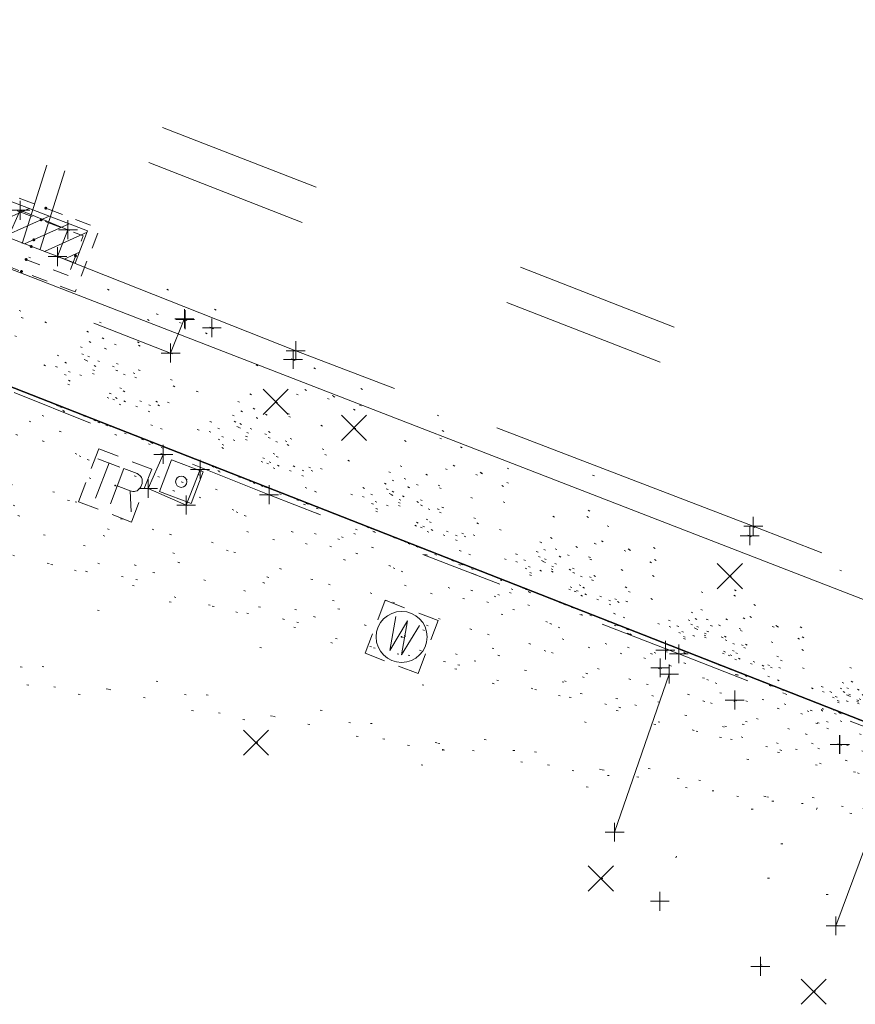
# Model space of a CAD drawing. Extents: x 413123 to 1465301, y 377724 to 504150.
# Tile 201 of 256: x 1464160 to 1464205, y 432819 to 432871. Entities that reach past the tile are written whole.
import ezdxf

# ---------------------------------------------------------------- set-up
doc = ezdxf.new("R2010")
doc.units = 0
doc.header["$MEASUREMENT"] = 0
for name, pattern in [('CENTER LINE DOUBLE SOLID', [0]), ('DGN Style 1', [8.732639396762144, 0.01453018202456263, -8.71810921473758]), ('DGN Style 2', [14.530182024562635, 8.71810921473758, -5.812072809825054]), ('DGN Style 3', [20.34225483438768, 14.53018202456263, -5.812072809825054]), ('DGN Style 4', [23.262821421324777, 11.62414561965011, -5.812072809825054, 0.01453018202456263, -5.812072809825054]), ('DGN Style 5', [10.171127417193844, 4.35905460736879, -5.812072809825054]), ('DGN Style 6', [27.636406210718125, 10.17112741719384, -5.812072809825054, 0.01453018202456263, -5.812072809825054, 0.01453018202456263, -5.812072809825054]), ('DGN Style 7', [29.06036404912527, 13.07716382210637, -5.812072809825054, 4.35905460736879, -5.812072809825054]), ('drainage01', [1.5999968, 0.8499983, -0.7499985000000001]), ('ohcombex', [0])]:
    doc.linetypes.add(name, pattern=pattern)
for name, color, linetype, lineweight in [('DR_X_Cells', 151, 'DGN Style 2', 0), ('DR_X_Cells (Construction)', 151, 'DGN Style 2', 0), ('DR_X_Storm_Sewer', 151, 'DGN Style 5', 0), ('GK_Drainage_Nodes (Construction)', 7, 'Continuous', 53), ('PM_X_Cells', 7, 'Continuous', 0), ('PM_X_Cells (Construction)', 7, 'Continuous', 0), ('PM_X_Channelizing_Line', 7, 'Continuous', 13), ('PM_X_CL_Double_Solid', 40, 'CENTER LINE DOUBLE SOLID', 0), ('PV_X_Curb', 120, 'DGN Style 1', 0), ('PV_X_EOP', 7, 'DGN Style 3', 0), ('PV_X_Walk', 120, 'DGN Style 5', 0), ('RD_X_Concrete_Pad', 9, 'DGN Style 5', 0), ('SG_X_Poles', 7, 'Continuous', 0), ('SG_X_PullBox', 7, 'Continuous', 0), ('SG_X_PullBox (Construction)', 7, 'Continuous', 0), ('SG_X_Wiring', 1, 'DGN Style 1', 0), ('SV_X_Random_Point (Construction)', 7, 'Continuous', 0), ('UT_X_Overhead_Combined', 30, 'ohcombex', 0), ('UT_X_Water_Cells', 133, 'Continuous', 0), ('UT_X_Water_Cells (Construction)', 133, 'Continuous', 0)]:
    doc.layers.add(name, color=color, linetype=linetype, lineweight=lineweight)
for name, color, linetype, lineweight, transparency in [('SV_Observation (Construction)', 97, 'DGN Style 1', 0, 0.9), ('SV_Setup (Construction)', 4, 'Continuous', 30, 0.9), ('SV_X_Shot_Marker (Construction)', 40, 'Continuous', 0, 0.5)]:
    doc.layers.add(name, color=color, linetype=linetype, lineweight=lineweight, transparency=transparency)

# ---------------------------------------------------------------- blocks, each defined once
blk = doc.blocks.new('SVPT_1696')
at = {"layer": 'SV_X_Shot_Marker (Construction)', "transparency": 33554495}
for p, q in [((-0.02499999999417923, 3.637978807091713e-12), (0.02500000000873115, 3.637978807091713e-12)), ((1.455191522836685e-11, 0.02500000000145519), (1.455191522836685e-11, -0.02499999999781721))]:
    blk.add_line(p, q, dxfattribs=at)
blk.add_point((1.455191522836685e-11, 3.637978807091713e-12), dxfattribs=at)
blk = doc.blocks.new('SVPT_1697')
at = {"layer": 'SV_X_Shot_Marker (Construction)', "transparency": 33554495}
for p, q in [((-0.02499999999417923, 3.637978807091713e-12), (0.02499999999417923, 3.637978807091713e-12)), ((0, 0.02500000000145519), (0, -0.02499999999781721))]:
    blk.add_line(p, q, dxfattribs=at)
blk.add_point((0, 3.637978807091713e-12), dxfattribs=at)
blk = doc.blocks.new('SVPT_1698')
at = {"layer": 'SV_X_Shot_Marker (Construction)', "transparency": 33554495}
for p, q in [((-0.02500000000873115, 0), (0.02499999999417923, 0)), ((0, 0.02500000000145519), (0, -0.02499999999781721))]:
    blk.add_line(p, q, dxfattribs=at)
blk.add_point((0, 0), dxfattribs=at)
blk = doc.blocks.new('X_345')
at = {"layer": 'SV_X_Random_Point (Construction)', "color": 7, "linetype": 'Continuous', "lineweight": 0, "transparency": 33554559}
for p, q in [((-0.03333333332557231, -0.03337499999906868), (0.03333333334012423, 0.03337500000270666)), ((-0.03333333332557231, 0.03337500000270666), (0.03333333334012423, -0.03337499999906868))]:
    blk.add_line(p, q, dxfattribs=at)
blk = doc.blocks.new('SVPT_1699')
at = {"layer": 'SV_X_Shot_Marker (Construction)', "transparency": 33554495}
for p, q in [((-0.02499999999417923, 0), (0.02500000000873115, 0)), ((1.455191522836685e-11, 0.02500000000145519), (1.455191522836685e-11, -0.02499999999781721))]:
    blk.add_line(p, q, dxfattribs=at)
blk.add_point((1.455191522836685e-11, 0), dxfattribs=at)
blk = doc.blocks.new('SVPT_1700')
at = {"layer": 'SV_X_Shot_Marker (Construction)', "transparency": 33554495}
for p, q in [((-0.02499999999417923, 0), (0.02500000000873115, 0)), ((1.455191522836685e-11, 0.02500000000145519), (1.455191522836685e-11, -0.02499999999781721))]:
    blk.add_line(p, q, dxfattribs=at)
blk.add_point((1.455191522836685e-11, 0), dxfattribs=at)
blk = doc.blocks.new('SVPT_1701')
at = {"layer": 'SV_X_Shot_Marker (Construction)', "transparency": 33554495}
for p, q in [((-0.02499999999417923, 0), (0.02500000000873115, 0)), ((1.455191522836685e-11, 0.02499999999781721), (1.455191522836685e-11, -0.02500000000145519))]:
    blk.add_line(p, q, dxfattribs=at)
blk.add_point((1.455191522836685e-11, 0), dxfattribs=at)
blk = doc.blocks.new('SVPT_1702')
at = {"layer": 'SV_X_Shot_Marker (Construction)', "transparency": 33554495}
for p, q in [((-0.02499999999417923, 0), (0.02500000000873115, 0)), ((0, 0.02500000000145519), (0, -0.02500000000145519))]:
    blk.add_line(p, q, dxfattribs=at)
blk.add_point((0, 0), dxfattribs=at)
blk = doc.blocks.new('SVPT_1703')
at = {"layer": 'SV_X_Shot_Marker (Construction)', "transparency": 33554495}
for p, q in [((-0.02499999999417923, 0), (0.02500000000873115, 0)), ((0, 0.02500000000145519), (0, -0.02499999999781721))]:
    blk.add_line(p, q, dxfattribs=at)
blk.add_point((0, 0), dxfattribs=at)
blk = doc.blocks.new('SVPT_1709')
at = {"layer": 'SV_X_Shot_Marker (Construction)', "transparency": 33554495}
for p, q in [((-0.02499999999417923, 0), (0.02500000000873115, 0)), ((0, 0.02500000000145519), (0, -0.02500000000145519))]:
    blk.add_line(p, q, dxfattribs=at)
blk.add_point((0, 0), dxfattribs=at)
blk = doc.blocks.new('SVPT_1710')
at = {"layer": 'SV_X_Shot_Marker (Construction)', "transparency": 33554495}
for p, q in [((-0.02500000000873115, 0), (0.02499999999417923, 0)), ((0, 0.02499999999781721), (0, -0.02500000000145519))]:
    blk.add_line(p, q, dxfattribs=at)
blk.add_point((0, 0), dxfattribs=at)
blk = doc.blocks.new('SVPT_1711')
at = {"layer": 'SV_X_Shot_Marker (Construction)', "transparency": 33554495}
for p, q in [((-0.02499999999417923, 0), (0.02500000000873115, 0)), ((0, 0.02500000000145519), (0, -0.02499999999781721))]:
    blk.add_line(p, q, dxfattribs=at)
blk.add_point((0, 0), dxfattribs=at)
blk = doc.blocks.new('SVPT_1712')
at = {"layer": 'SV_X_Shot_Marker (Construction)', "transparency": 33554495}
for p, q in [((-0.02499999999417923, 0), (0.02500000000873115, 0)), ((0, 0.02499999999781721), (0, -0.02500000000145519))]:
    blk.add_line(p, q, dxfattribs=at)
blk.add_point((0, 0), dxfattribs=at)
blk = doc.blocks.new('SVPT_1713')
at = {"layer": 'SV_X_Shot_Marker (Construction)', "transparency": 33554495}
for p, q in [((-0.02499999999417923, 0), (0.02500000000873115, 0)), ((0, 0.02499999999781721), (0, -0.02500000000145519))]:
    blk.add_line(p, q, dxfattribs=at)
blk.add_point((0, 0), dxfattribs=at)
blk = doc.blocks.new('X_347')
at = {"layer": 'SV_X_Random_Point (Construction)', "color": 7, "linetype": 'Continuous', "lineweight": 0, "transparency": 33554559}
for p, q in [((-0.03333333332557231, -0.0333749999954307), (0.03333333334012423, 0.03337500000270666)), ((-0.03333333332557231, 0.03337500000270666), (0.03333333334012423, -0.0333749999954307))]:
    blk.add_line(p, q, dxfattribs=at)
blk = doc.blocks.new('X_348')
at = {"layer": 'SV_X_Random_Point (Construction)', "color": 7, "linetype": 'Continuous', "lineweight": 0, "transparency": 33554559}
for p, q in [((-0.03333333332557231, -0.03337499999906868), (0.03333333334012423, 0.03337499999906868)), ((-0.03333333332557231, 0.03337499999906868), (0.03333333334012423, -0.03337499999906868))]:
    blk.add_line(p, q, dxfattribs=at)
blk = doc.blocks.new('X_349')
at = {"layer": 'SV_X_Random_Point (Construction)', "color": 7, "linetype": 'Continuous', "lineweight": 0, "transparency": 33554559}
for p, q in [((-0.03333333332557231, -0.03337499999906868), (0.03333333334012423, 0.03337499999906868)), ((-0.03333333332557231, 0.03337499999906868), (0.03333333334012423, -0.03337499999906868))]:
    blk.add_line(p, q, dxfattribs=at)
blk = doc.blocks.new('PMTHR_9')
at = {"layer": 'PM_X_Cells (Construction)', "color": 7, "linetype": 'Continuous', "lineweight": 30}
for p in [(0, 0), (-9.50000000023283, -2.328306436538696e-10)]:
    blk.add_point(p, dxfattribs=at)
blk = doc.blocks.new('WM_1')
at = {"layer": 'UT_X_Water_Cells', "color": 133, "linetype": 'Continuous', "lineweight": 0, "flags": 128}
for points in [[(-0.02000000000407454, 0.07499999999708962), (-0.07500000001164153, 0.07499999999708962), (-0.07499999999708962, 0.02000000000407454)], [(0.07500000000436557, 0.02000000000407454), (0.07499999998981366, 0.07499999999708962), (0.02000000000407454, 0.07499999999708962)], [(-0.03333333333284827, 0.04499999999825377), (-0.01666666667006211, -0.04499999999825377), (-7.275957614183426e-12, 0.04499999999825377), (0.01666666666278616, -0.04499999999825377), (0.03333333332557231, 0.04499999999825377)], [(-0.07500000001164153, -0.02000000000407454), (-0.07499999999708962, -0.07499999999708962), (-0.02000000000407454, -0.07500000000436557)], [(0.01999999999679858, -0.07500000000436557), (0.07500000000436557, -0.07499999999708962), (0.07499999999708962, -0.02000000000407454)]]:
    blk.add_lwpolyline(points, dxfattribs=at)
at = {"layer": 'UT_X_Water_Cells', "color": 133, "linetype": 'Continuous', "lineweight": 0}
blk.add_circle((0, 0), 0.0675, dxfattribs=at)
at = {"layer": 'UT_X_Water_Cells (Construction)', "color": 133, "linetype": 'Continuous', "lineweight": 30}
blk.add_point((0, 0), dxfattribs=at)
blk = doc.blocks.new('SVPT_1718')
at = {"layer": 'SV_X_Shot_Marker (Construction)', "transparency": 33554495}
for p, q in [((-0.02500000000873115, 0), (0.02499999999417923, 0)), ((0, 0.02500000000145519), (0, -0.02499999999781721))]:
    blk.add_line(p, q, dxfattribs=at)
blk.add_point((0, 0), dxfattribs=at)
blk = doc.blocks.new('X_350')
at = {"layer": 'SV_X_Random_Point (Construction)', "color": 7, "linetype": 'Continuous', "lineweight": 0, "transparency": 33554559}
for p, q in [((-0.03333333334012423, -0.03337499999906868), (0.03333333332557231, 0.03337500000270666)), ((-0.03333333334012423, 0.03337500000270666), (0.03333333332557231, -0.03337499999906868))]:
    blk.add_line(p, q, dxfattribs=at)
blk = doc.blocks.new('X_351')
at = {"layer": 'SV_X_Random_Point (Construction)', "color": 7, "linetype": 'Continuous', "lineweight": 0, "transparency": 33554559}
for p, q in [((-0.03333333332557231, -0.03337499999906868), (0.03333333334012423, 0.03337499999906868)), ((-0.03333333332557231, 0.03337499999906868), (0.03333333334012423, -0.03337499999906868))]:
    blk.add_line(p, q, dxfattribs=at)
blk = doc.blocks.new('SVPT_1719')
at = {"layer": 'SV_X_Shot_Marker (Construction)', "transparency": 33554495}
for p, q in [((-0.02499999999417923, 3.637978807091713e-12), (0.02500000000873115, 3.637978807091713e-12)), ((0, 0.02500000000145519), (0, -0.02499999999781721))]:
    blk.add_line(p, q, dxfattribs=at)
blk.add_point((0, 3.637978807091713e-12), dxfattribs=at)
blk = doc.blocks.new('SVPT_1720')
at = {"layer": 'SV_X_Shot_Marker (Construction)', "transparency": 33554495}
for p, q in [((-0.02499999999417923, 0), (0.02500000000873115, 0)), ((1.455191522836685e-11, 0.02500000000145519), (1.455191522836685e-11, -0.02499999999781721))]:
    blk.add_line(p, q, dxfattribs=at)
blk.add_point((1.455191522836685e-11, 0), dxfattribs=at)
blk = doc.blocks.new('SVPT_1721')
at = {"layer": 'SV_X_Shot_Marker (Construction)', "transparency": 33554495}
for p, q in [((1.455191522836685e-11, 0.02499999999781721), (1.455191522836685e-11, -0.02500000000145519)), ((-0.02499999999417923, -3.637978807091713e-12), (0.02500000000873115, -3.637978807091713e-12))]:
    blk.add_line(p, q, dxfattribs=at)
blk.add_point((1.455191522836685e-11, -3.637978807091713e-12), dxfattribs=at)
blk = doc.blocks.new('SVPT_1722')
at = {"layer": 'SV_X_Shot_Marker (Construction)', "transparency": 33554495}
for p, q in [((-0.02499999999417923, 3.637978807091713e-12), (0.02500000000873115, 3.637978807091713e-12)), ((0, 0.02500000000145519), (0, -0.02499999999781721))]:
    blk.add_line(p, q, dxfattribs=at)
blk.add_point((0, 3.637978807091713e-12), dxfattribs=at)
blk = doc.blocks.new('SVPT_1723')
at = {"layer": 'SV_X_Shot_Marker (Construction)', "transparency": 33554495}
for p, q in [((-0.02499999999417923, 3.637978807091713e-12), (0.02500000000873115, 3.637978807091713e-12)), ((0, 0.02500000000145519), (0, -0.02499999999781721))]:
    blk.add_line(p, q, dxfattribs=at)
blk.add_point((0, 3.637978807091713e-12), dxfattribs=at)
blk = doc.blocks.new('SVPT_1724')
at = {"layer": 'SV_X_Shot_Marker (Construction)', "transparency": 33554495}
for p, q in [((-0.02499999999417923, 3.637978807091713e-12), (0.02500000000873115, 3.637978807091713e-12)), ((0, 0.02500000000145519), (0, -0.02499999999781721))]:
    blk.add_line(p, q, dxfattribs=at)
blk.add_point((0, 3.637978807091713e-12), dxfattribs=at)
blk = doc.blocks.new('SIGPB_2')
at = {"layer": 'SG_X_PullBox', "color": 7, "linetype": 'Continuous', "lineweight": 0, "flags": 128}
for points in [[(-0.01999999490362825, 0.07499998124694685), (-0.07499998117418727, 0.07499998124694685), (-0.07499998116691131, 0.01999999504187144)], [(0.07499998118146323, 0.01999999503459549), (0.07499998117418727, 0.07499998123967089), (0.01999999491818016, 0.07499998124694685)], [(-0.06780112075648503, 0.04999998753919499), (-0.005606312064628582, 0.04999998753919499)], [(-0.03630698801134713, 0.04999998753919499), (-0.03630698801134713, -0.04999998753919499)], [(0.005599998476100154, -0.04999998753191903), (0.005599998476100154, 0.04999998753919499), (0.04339295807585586, 0.04999998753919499), (0.0473236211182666, 0.04920653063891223), (0.0528411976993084, 0.04763182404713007), (0.05519715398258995, 0.0460571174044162), (0.0575653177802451, 0.04448241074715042), (0.06071473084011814, 0.04053954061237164), (0.06307068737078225, 0.0366088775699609), (0.06464539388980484, 0.03031005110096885), (0.06464539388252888, 0.02086181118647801), (0.06386414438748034, 0.01771239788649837), (0.06228943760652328, 0.01298827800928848), (0.05914002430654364, 0.007470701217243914), (0.05599061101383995, 0.005114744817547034), (0.05362244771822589, 0.003540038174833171), (0.05204774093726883, 0.002746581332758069), (0.04969178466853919, 0.001965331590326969), (0.04259950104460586, 0.00117187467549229), (0.005599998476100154, 0.001171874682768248)], [(0.04259950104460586, 0.00117187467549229), (0.0646453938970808, -0.04999998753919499)], [(-0.07499998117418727, -0.01999999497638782), (-0.07499998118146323, -0.07499998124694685), (-0.01999999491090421, -0.07499998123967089)], [(0.01999999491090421, -0.07499998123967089), (0.07499998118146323, -0.07499998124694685), (0.07499998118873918, -0.01999999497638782)]]:
    blk.add_lwpolyline(points, dxfattribs=at)
at = {"layer": 'SG_X_PullBox (Construction)', "color": 7, "linetype": 'Continuous', "lineweight": 30}
blk.add_point((0, 0), dxfattribs=at)
blk = doc.blocks.new('SVPT_1725')
at = {"layer": 'SV_X_Shot_Marker (Construction)', "transparency": 33554495}
for p, q in [((-0.02499999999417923, 0), (0.02500000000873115, 0)), ((1.455191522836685e-11, 0.02499999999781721), (1.455191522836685e-11, -0.02500000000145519))]:
    blk.add_line(p, q, dxfattribs=at)
blk.add_point((1.455191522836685e-11, 0), dxfattribs=at)
blk = doc.blocks.new('SVPT_1726')
at = {"layer": 'SV_X_Shot_Marker (Construction)', "transparency": 33554495}
for p, q in [((-0.02499999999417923, 0), (0.02499999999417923, 0)), ((0, 0.02500000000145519), (0, -0.02500000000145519))]:
    blk.add_line(p, q, dxfattribs=at)
blk.add_point((0, 0), dxfattribs=at)
blk = doc.blocks.new('SVPT_1727')
at = {"layer": 'SV_X_Shot_Marker (Construction)', "transparency": 33554495}
for p, q in [((-0.02499999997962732, 0), (0.02500000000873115, 0)), ((1.455191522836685e-11, 0.02499999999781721), (1.455191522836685e-11, -0.02500000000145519))]:
    blk.add_line(p, q, dxfattribs=at)
blk.add_point((1.455191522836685e-11, 0), dxfattribs=at)
blk = doc.blocks.new('SVPT_1728')
at = {"layer": 'SV_X_Shot_Marker (Construction)', "transparency": 33554495}
for p, q in [((-0.02499999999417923, 0), (0.02500000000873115, 0)), ((0, 0.02500000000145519), (0, -0.02499999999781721))]:
    blk.add_line(p, q, dxfattribs=at)
blk.add_point((0, 0), dxfattribs=at)
blk = doc.blocks.new('SPED_1')
at = {"layer": 'SG_X_Poles', "color": 7, "linetype": 'Continuous', "lineweight": 0}
blk.add_circle((0, -7.275957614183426e-12), 0.015, dxfattribs=at)
blk.add_3dface([(-0.04499988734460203, -0.04499988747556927), (0.0449998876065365, -0.04499988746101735), (0.04499988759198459, 0.04499988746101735), (-0.04499988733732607, 0.04499988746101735)], dxfattribs=at)
blk = doc.blocks.new('CB3-X_11')
at = {"layer": 'DR_X_Cells', "color": 151, "linetype": 'Continuous', "lineweight": 0}
for p, q in [((-2.499994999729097, -1.75879508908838), (-0.7459922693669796, 0)), ((-2.499995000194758, -0.6258775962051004), (-1.87582279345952, 0)), ((-0.3146654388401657, -1.833329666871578), (1.513668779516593, 0)), ((-1.444495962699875, -1.833329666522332), (0.3838382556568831, -4.656612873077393e-10)), ((0.8151650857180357, -1.833329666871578), (2.499994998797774, -0.1438963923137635)), ((1.944995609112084, -1.833329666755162), (2.499994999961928, -1.276813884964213))]:
    blk.add_line(p, q, dxfattribs=at)
at = {"layer": 'DR_X_Cells', "color": 151, "linetype": 'drainage01', "lineweight": 0}
blk.add_3dface([(-3.04166058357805, 1.417497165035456), (3.041660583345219, 1.417497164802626), (3.041660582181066, -2.166662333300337), (-3.04166058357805, -2.166662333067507)], dxfattribs=at)
at = {"layer": 'DR_X_Cells', "color": 151, "linetype": 'Continuous', "lineweight": 0}
blk.add_3dface([(-2.499994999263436, -1.164153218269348e-10), (2.499994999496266, -1.164153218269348e-10), (2.499994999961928, -1.833329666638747), (-2.499994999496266, -1.833329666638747)], dxfattribs=at)
at = {"layer": 'DR_X_Cells (Construction)', "color": 20, "linetype": 'drainage01', "lineweight": 0}
blk.add_3dface([(-2.374995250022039, 0.7499985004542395), (2.3749952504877, 0.7499985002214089), (2.374995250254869, -1.499996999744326), (-2.3749952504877, -1.499997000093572)], dxfattribs=at)
at = {"layer": 'GK_Drainage_Nodes (Construction)', "color": 21, "linetype": 'DGN Style 2', "lineweight": 53}
blk.add_point((-6.984919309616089e-10, 1.416663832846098), dxfattribs=at)
at = {"layer": 'GK_Drainage_Nodes (Construction)', "color": 61, "linetype": 'DGN Style 6', "lineweight": 53}
for p in [(-1.396983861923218e-09, 0.7499985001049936), (-2.374995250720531, -0.3749992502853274), (2.374995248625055, -0.3749992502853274), (-2.328306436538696e-10, -1.499996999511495)]:
    blk.add_point(p, dxfattribs=at)
at = {"layer": 'GK_Drainage_Nodes (Construction)', "color": 21, "linetype": 'DGN Style 5', "lineweight": 53}
blk.add_point((0, 0), dxfattribs=at)
at = {"layer": 'GK_Drainage_Nodes (Construction)', "color": 40, "linetype": 'DGN Style 4', "lineweight": 53}
blk.add_point((0, 0), dxfattribs=at)
at = {"layer": 'GK_Drainage_Nodes (Construction)', "color": 151, "linetype": 'DGN Style 7', "lineweight": 53}
blk.add_point((-1.164153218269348e-09, -0.3749992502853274), dxfattribs=at)
at = {"layer": 'GK_Drainage_Nodes (Construction)', "color": 223, "linetype": 'DGN Style 1', "lineweight": 53}
blk.add_point((-6.984919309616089e-10, -2.166662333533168), dxfattribs=at)
blk = doc.blocks.new('SVPT_1729')
at = {"layer": 'SV_X_Shot_Marker (Construction)', "transparency": 33554495}
for p, q in [((-0.02499999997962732, 3.637978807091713e-12), (0.02500000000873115, 3.637978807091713e-12)), ((1.455191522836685e-11, 0.02500000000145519), (1.455191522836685e-11, -0.02499999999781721))]:
    blk.add_line(p, q, dxfattribs=at)
blk.add_point((1.455191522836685e-11, 3.637978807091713e-12), dxfattribs=at)
blk = doc.blocks.new('SVPT_1730')
at = {"layer": 'SV_X_Shot_Marker (Construction)', "transparency": 33554495}
for p, q in [((-0.02499999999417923, 0), (0.02500000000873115, 0)), ((0, 0.02499999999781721), (0, -0.02500000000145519))]:
    blk.add_line(p, q, dxfattribs=at)
blk.add_point((0, 0), dxfattribs=at)
blk = doc.blocks.new('SVPT_1731')
at = {"layer": 'SV_X_Shot_Marker (Construction)', "transparency": 33554495}
for p, q in [((-0.02499999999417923, 0), (0.02500000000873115, 0)), ((1.455191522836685e-11, 0.02500000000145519), (1.455191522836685e-11, -0.02500000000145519))]:
    blk.add_line(p, q, dxfattribs=at)
blk.add_point((1.455191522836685e-11, 0), dxfattribs=at)

msp = doc.modelspace()

# ---------------------------------------------------------------- linework, layer by layer
at = {"layer": 'DR_X_Storm_Sewer', "ltscale": 2}
for p, q in [((1463883.64835262, 432976.7328878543, 574.738207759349), (1464250.204318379, 432833.6479779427, 574.738207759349)), ((1463882.921097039, 432974.8697992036, 574.738207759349), (1464249.477062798, 432831.784889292, 574.738207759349))]:
    msp.add_line(p, q, dxfattribs=at)
at = {"layer": 'DR_X_Storm_Sewer'}
for p, q in [((1464160.460505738, 432859.6290245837, 574.1364766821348), (1464162.531639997, 432866.2207804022, 574.1364766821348)), ((1464161.414522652, 432859.32927180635, 574.1364766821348), (1464163.485656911, 432865.92102762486, 574.1364766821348))]:
    msp.add_line(p, q, dxfattribs=at)
at = {"layer": 'PM_X_Channelizing_Line', "extrusion": (-0.004024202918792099, -0.01079134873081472, 0.9999336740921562), "elevation": -9988.63170116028, "flags": 128}
msp.add_lwpolyline([(1464193.980454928, 432740.9146922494), (1464197.125696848, 432749.3484496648)], dxfattribs=at)
at = {"layer": 'PM_X_CL_Double_Solid', "extrusion": (-0.00837496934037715, -0.02426519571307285, 0.9996704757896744), "elevation": -22191.02027906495, "flags": 128}
msp.add_lwpolyline([(1242859.18975582, 886579.2674204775), (1242859.18975582, 886570.4060589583)], dxfattribs=at)
at = {"layer": 'PV_X_Curb'}
msp.add_polyline3d([(1464242.03572584, 432827.604115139, 574.1289417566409), (1464238.609715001, 432828.9415353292, 574.1715622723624), (1464237.716887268, 432829.3794054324, 573.9633656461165), (1464233.924019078, 432830.8270757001, 574.0030235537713), (1464232.749395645, 432831.2107069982, 574.4025023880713), (1464221.550254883, 432835.4042683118, 574.4460437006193), (1464220.30195285, 432835.9981940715, 574.2653442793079), (1464198.972957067, 432844.1526020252, 574.367895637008), (1464174.798788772, 432853.4906162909, 574.3665368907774), (1464170.497560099, 432855.1669262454, 574.3419463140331), (1464169.08847258, 432855.6005991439, 574.5975319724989), (1464159.206818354, 432859.555239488, 574.614540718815), (1464134.736785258, 432869.354075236, 574.5449602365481), (1464116.716343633, 432876.0796895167, 574.6160626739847), (1464115.886370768, 432876.4291874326, 574.4179316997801), (1464104.15833136, 432881.1298832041, 574.4050814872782), (1464085.83716597, 432888.3606065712, 574.4782431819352), (1464083.876269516, 432889.2095081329, 574.9916627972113), (1464075.061352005, 432892.4905132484, 574.9672575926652), (1464065.893050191, 432888.8783850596, 574.5915801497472)], dxfattribs=at)
at = {"layer": 'PV_X_EOP'}
msp.add_polyline3d([(1464242.298220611, 432828.1375068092, 573.7742784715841), (1464221.76421462, 432835.9313711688, 574.1798334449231), (1464199.15950829, 432844.6585743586, 574.2753284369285), (1464174.942880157, 432853.9545120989, 574.32946131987), (1464162.332167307, 432858.9391912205, 574.1894889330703), (1464162.884241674, 432860.3626599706, 574.3229535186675), (1464160.359202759, 432861.3932965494, 574.2897029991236), (1464159.706958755, 432859.9168493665, 574.1478017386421), (1464132.731884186, 432870.6800049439, 574.2752890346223), (1464104.138834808, 432881.7202182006, 574.3380538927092), (1464085.013696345, 432889.4065465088, 574.5449273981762), (1464075.28249383, 432893.054741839, 574.6389123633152), (1464065.399734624, 432889.1424867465, 574.5121596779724), (1464063.221787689, 432886.5277869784, 574.3954981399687), (1464061.596256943, 432886.9792591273, 574.378941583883), (1464053.788527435, 432872.569556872, 574.3030771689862), (1464044.9898078, 432855.1755049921, 573.879044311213)], dxfattribs=at)
at = {"layer": 'PV_X_Walk'}
for points in [[(1464239.75342456, 432820.5658408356, 574.2276627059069), (1464217.81094843, 432829.0421361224, 574.5352524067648), (1464195.220337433, 432837.9086608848, 574.6695250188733), (1464173.527093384, 432846.3338797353, 574.7260930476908), (1464154.381164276, 432854.0108495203, 574.5953818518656), (1464129.761232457, 432863.5510499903, 574.6495686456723), (1464110.322332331, 432871.3005675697, 574.7613071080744), (1464101.565255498, 432874.8028538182, 574.9014980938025), (1464081.595140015, 432882.6640035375, 574.9997731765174), (1464072.745992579, 432886.235323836, 575.0252332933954), (1464066.016160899, 432888.8508747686, 574.5986940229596), (1464065.893050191, 432888.8783850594, 574.5915801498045)], [(1464169.035745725, 432855.6217004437, 574.5983618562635), (1464168.320607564, 432853.8299173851, 574.7524876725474), (1464155.885594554, 432858.7045492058, 574.5889628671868), (1464131.377339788, 432868.1116745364, 574.6341976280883), (1464115.814060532, 432874.4149639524, 574.5269500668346), (1464116.705511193, 432876.0842510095, 574.6313171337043)]]:
    msp.add_polyline3d(points, dxfattribs=at)
at = {"layer": 'RD_X_Concrete_Pad'}
msp.add_polyline3d([(1464167.932789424, 432848.4667803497, 574.702009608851), (1464167.132290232, 432846.6612318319, 574.7135038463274), (1464169.143349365, 432845.7862742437, 574.723183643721), (1464169.876718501, 432847.6704031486, 574.7272410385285)], dxfattribs=at)
at = {"layer": 'SG_X_Wiring', "extrusion": (0.007427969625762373, 0.0112178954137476, 0.9999094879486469), "elevation": 16305.9892441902, "flags": 128}
msp.add_lwpolyline([(1464159.079532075, 432677.41087962), (1464170.509448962, 432672.8927714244), (1464171.225930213, 432671.5192795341)], dxfattribs=at)
at = {"layer": 'SG_X_Wiring'}
msp.add_polyline3d([(1464199.53652507, 432821.3575192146, 574.3566948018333), (1464203.731103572, 432833.1051638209, 574.507239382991), (1464198.177892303, 432835.45909994, 574.5658677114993), (1464194.214264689, 432824.8053116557, 574.3508266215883)], dxfattribs=at)
at = {"layer": 'SV_Observation (Construction)', "transparency": 33554434}
for p, q in [((1463904.422193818, 432952.2753609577, 574.6135224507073), (1464226.054889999, 432826.0783899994, 574.5)), ((1464226.076589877, 432826.0698757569, 574.4795683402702), (1463904.445440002, 432952.2662400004, 574.65)), ((1464226.075772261, 432826.0701965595, 574.4838729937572), (1463904.445440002, 432952.2662400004, 574.65)), ((1464226.065092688, 432826.0743868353, 574.4624106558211), (1463904.445440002, 432952.2662400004, 574.65)), ((1463975.692309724, 432930.3930473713, 574.7113255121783), (1464226.054889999, 432826.0783899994, 574.5)), ((1463975.438527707, 432929.6694112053, 574.769246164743), (1464226.054889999, 432826.0783899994, 574.5)), ((1463973.449404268, 432925.0125707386, 574.7231636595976), (1464226.054889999, 432826.0783899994, 574.5)), ((1463973.455537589, 432925.0918673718, 574.8271318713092), (1464226.054889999, 432826.0783899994, 574.5)), ((1463995.519239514, 432924.5948792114, 574.5363170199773), (1464226.054889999, 432826.0783899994, 574.5)), ((1463994.31957602, 432922.5995142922, 574.7939915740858), (1464226.054889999, 432826.0783899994, 574.5)), ((1463995.033134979, 432922.823300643, 574.5827491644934), (1464226.054889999, 432826.0783899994, 574.5)), ((1463994.525967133, 432922.0288330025, 574.7737771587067), (1464226.054889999, 432826.0783899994, 574.5)), ((1463970.577847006, 432917.540743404, 574.6965946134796), (1464226.054889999, 432826.0783899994, 574.5)), ((1463992.650849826, 432917.5257230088, 574.9038823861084), (1464226.054889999, 432826.0783899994, 574.5)), ((1464010.611624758, 432916.6145680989, 574.577229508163), (1464226.054889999, 432826.0783899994, 574.5)), ((1464010.26556204, 432915.8218218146, 574.7595093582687), (1464226.054889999, 432826.0783899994, 574.5)), ((1463975.346335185, 432915.4126004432, 574.2589534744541), (1464226.054889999, 432826.0783899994, 574.5)), ((1464021.754752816, 432914.0579381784, 574.5727322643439), (1464226.054889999, 432826.0783899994, 574.5)), ((1464021.726926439, 432913.547969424, 574.8285726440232), (1464226.054889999, 432826.0783899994, 574.5)), ((1464008.259022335, 432911.3858497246, 574.9029332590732), (1464226.054889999, 432826.0783899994, 574.5)), ((1463989.443254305, 432910.2695339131, 574.1468229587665), (1464226.054889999, 432826.0783899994, 574.5)), ((1464044.394208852, 432906.9133743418, 574.2092116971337), (1464226.054889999, 432826.0783899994, 574.5)), ((1464035.257214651, 432905.9628588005, 574.8731651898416), (1464226.054889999, 432826.0783899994, 574.5)), ((1464041.227921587, 432905.6401906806, 574.5830071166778), (1464226.054889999, 432826.0783899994, 574.5)), ((1464042.885175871, 432905.6604907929, 574.2796302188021), (1464226.054889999, 432826.0783899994, 574.5)), ((1464042.885175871, 432905.6604907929, 574.2796302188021), (1464226.054889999, 432826.0783899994, 574.5)), ((1464005.487078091, 432904.8787981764, 574.3855910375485), (1464226.054889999, 432826.0783899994, 574.5)), ((1464042.713687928, 432905.1055867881, 574.5273573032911), (1464226.054889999, 432826.0783899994, 574.5)), ((1464042.713687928, 432905.1055867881, 574.5273573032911), (1464226.054889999, 432826.0783899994, 574.5)), ((1464040.445756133, 432904.7373042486, 574.5740763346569), (1464226.054889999, 432826.0783899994, 574.5)), ((1464041.142649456, 432904.5196609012, 574.5720189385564), (1464226.054889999, 432826.0783899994, 574.5)), ((1464040.749030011, 432903.9207466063, 574.5854589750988), (1464226.054889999, 432826.0783899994, 574.5)), ((1464044.951501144, 432903.0270148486, 574.3858388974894), (1464226.054889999, 432826.0783899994, 574.5)), ((1464045.419252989, 432902.7896073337, 574.3563147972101), (1464226.054889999, 432826.0783899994, 574.5)), ((1464049.051230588, 432902.846268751, 574.4415978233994), (1464226.054889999, 432826.0783899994, 574.5)), ((1464033.511133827, 432901.4519813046, 574.9278321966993), (1464226.054889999, 432826.0783899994, 574.5)), ((1464044.778508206, 432899.9565326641, 574.5037163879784), (1464226.054889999, 432826.0783899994, 574.5)), ((1464044.778508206, 432899.9565326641, 574.5037163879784), (1464226.054889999, 432826.0783899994, 574.5)), ((1464045.295317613, 432899.7823463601, 574.4812008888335), (1464226.054889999, 432826.0783899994, 574.5)), ((1464045.295317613, 432899.7823463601, 574.4812008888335), (1464226.054889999, 432826.0783899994, 574.5)), ((1464039.297639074, 432899.2264366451, 574.7574484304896), (1464226.054889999, 432826.0783899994, 574.5)), ((1464043.606771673, 432897.476036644, 574.684318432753), (1464226.054889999, 432826.0783899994, 574.5)), ((1464043.896125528, 432897.0531758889, 574.5996382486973), (1464226.054889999, 432826.0783899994, 574.5)), ((1464044.119941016, 432897.3122216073, 574.5443933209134), (1464226.054889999, 432826.0783899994, 574.5)), ((1464030.582023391, 432895.7694748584, 574.810845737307), (1464226.054889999, 432826.0783899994, 574.5)), ((1464035.022231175, 432895.448002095, 574.6673140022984), (1464226.054889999, 432826.0783899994, 574.5)), ((1464075.28249383, 432893.0547418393, 574.6389123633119), (1464226.054889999, 432826.0783899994, 574.5)), ((1464075.28249383, 432893.0547418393, 574.6389123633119), (1464226.054889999, 432826.0783899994, 574.5)), ((1464074.960147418, 432892.5628863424, 574.9751339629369), (1464226.054889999, 432826.0783899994, 574.5)), ((1464075.061352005, 432892.4905132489, 574.9672575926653), (1464226.054889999, 432826.0783899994, 574.5)), ((1464075.061352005, 432892.4905132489, 574.9672575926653), (1464226.054889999, 432826.0783899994, 574.5)), ((1464068.8619978, 432891.8856433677, 574.5140156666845), (1464226.054889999, 432826.0783899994, 574.5)), ((1464069.533939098, 432891.6487148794, 574.5573709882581), (1464226.054889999, 432826.0783899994, 574.5)), ((1464074.252023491, 432890.6583599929, 574.980776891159), (1464226.054889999, 432826.0783899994, 574.5)), ((1464085.013696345, 432889.4065465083, 574.5449273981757), (1464226.054889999, 432826.0783899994, 574.5)), ((1464065.399734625, 432889.1424867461, 574.5121596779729), (1464226.054889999, 432826.0783899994, 574.5)), ((1464065.399734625, 432889.1424867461, 574.5121596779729), (1464226.054889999, 432826.0783899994, 574.5)), ((1464065.893050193, 432888.8783850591, 574.5915801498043), (1464226.054889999, 432826.0783899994, 574.5)), ((1464065.893050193, 432888.8783850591, 574.5915801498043), (1464226.054889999, 432826.0783899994, 574.5)), ((1464066.016160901, 432888.8508747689, 574.5986940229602), (1464226.054889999, 432826.0783899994, 574.5)), ((1464083.876269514, 432889.2095081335, 574.991662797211), (1464226.054889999, 432826.0783899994, 574.5)), ((1464084.801724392, 432888.6494138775, 574.8193852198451), (1464226.054889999, 432826.0783899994, 574.5)), ((1464085.837165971, 432888.360606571, 574.4782431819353), (1464226.054889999, 432826.0783899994, 574.5)), ((1464021.467979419, 432887.8673106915, 574.5966476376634), (1464226.054889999, 432826.0783899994, 574.5)), ((1464067.302746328, 432888.080261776, 574.6105425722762), (1464226.054889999, 432826.0783899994, 574.5)), ((1464061.596256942, 432886.9792591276, 574.3789415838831), (1464226.054889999, 432826.0783899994, 574.5)), ((1464084.590866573, 432886.7419487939, 574.9134039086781), (1464226.054889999, 432826.0783899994, 574.5)), ((1464063.221787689, 432886.5277869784, 574.3954981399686), (1464226.054889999, 432826.0783899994, 574.5)), ((1464072.745992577, 432886.2353238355, 575.0252332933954), (1464226.054889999, 432826.0783899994, 574.5)), ((1464024.769853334, 432886.0749167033, 574.6531840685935), (1464226.054889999, 432826.0783899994, 574.5)), ((1464074.143044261, 432885.5254277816, 574.9693374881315), (1464226.054889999, 432826.0783899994, 574.5)), ((1464024.765484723, 432884.6319901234, 574.6274743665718), (1464226.054889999, 432826.0783899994, 574.5)), ((1464070.815180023, 432884.8989745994, 575.1090708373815), (1464226.054889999, 432826.0783899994, 574.5)), ((1464074.893425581, 432884.4819091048, 583.7632260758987), (1464226.054889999, 432826.0783899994, 574.5)), ((1464077.291233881, 432883.3910367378, 583.7419486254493), (1464226.054889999, 432826.0783899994, 574.5)), ((1464081.595140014, 432882.6640035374, 574.9997731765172), (1464226.054889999, 432826.0783899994, 574.5)), ((1464068.733636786, 432882.001456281, 575.1745823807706), (1464226.054889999, 432826.0783899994, 574.5)), ((1464104.138834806, 432881.7202182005, 574.3380538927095), (1464226.054889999, 432826.0783899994, 574.5)), ((1464104.158331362, 432881.1298832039, 574.4050814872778), (1464226.054889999, 432826.0783899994, 574.5)), ((1464018.101243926, 432879.8829482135, 574.6335517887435), (1464226.054889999, 432826.0783899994, 574.5)), ((1464018.744822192, 432880.0511398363, 574.7035785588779), (1464226.054889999, 432826.0783899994, 574.5)), ((1464103.457073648, 432879.3524828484, 574.7473989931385), (1464226.054889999, 432826.0783899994, 574.5)), ((1464021.160169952, 432879.057304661, 574.4150797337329), (1464226.054889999, 432826.0783899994, 574.5)), ((1464029.297715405, 432878.0101939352, 574.3825261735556), (1464226.054889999, 432826.0783899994, 574.5)), ((1464115.886370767, 432876.4291874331, 574.41793169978), (1464226.054889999, 432826.0783899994, 574.5)), ((1464033.733932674, 432875.8603674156, 574.3627690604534), (1464226.054889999, 432826.0783899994, 574.5)), ((1464033.917919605, 432875.7347418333, 574.1347794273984), (1464226.054889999, 432826.0783899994, 574.5)), ((1464067.31110599, 432875.9561154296, 575.1153709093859), (1464226.054889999, 432826.0783899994, 574.5)), ((1464116.712520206, 432876.0973757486, 574.6321377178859), (1464226.054889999, 432826.0783899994, 574.5)), ((1464116.716343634, 432876.0796895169, 574.6160626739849), (1464226.054889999, 432826.0783899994, 574.5)), ((1464070.784289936, 432875.2377315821, 583.7844053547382), (1464226.054889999, 432826.0783899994, 574.5)), ((1464101.565255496, 432874.8028538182, 574.9014980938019), (1464226.054889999, 432826.0783899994, 574.5)), ((1464073.140439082, 432874.1558565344, 583.7451873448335), (1464226.054889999, 432826.0783899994, 574.5)), ((1464115.814060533, 432874.4149639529, 574.5269500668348), (1464226.054889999, 432826.0783899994, 574.5)), ((1464117.43242654, 432874.1188065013, 574.7437455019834), (1464226.054889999, 432826.0783899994, 574.5)), ((1464018.332083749, 432873.7518231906, 574.4337025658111), (1464226.054889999, 432826.0783899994, 574.5)), ((1464078.071143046, 432873.2982631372, 575.1836921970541), (1464226.054889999, 432826.0783899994, 574.5)), ((1464133.559211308, 432873.2329918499, 574.2732037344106), (1464226.054889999, 432826.0783899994, 574.5)), ((1464053.788527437, 432872.5695568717, 574.3030771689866), (1464226.054889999, 432826.0783899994, 574.5)), ((1464061.847163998, 432872.3450530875, 574.6342335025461), (1464226.054889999, 432826.0783899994, 574.5)), ((1464123.326923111, 432872.2348754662, 576.9501989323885), (1464226.054889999, 432826.0783899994, 574.5)), ((1464110.322332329, 432871.3005675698, 574.7613071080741), (1464226.054889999, 432826.0783899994, 574.5)), ((1464126.431042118, 432871.0977132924, 574.7693703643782), (1464226.054889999, 432826.0783899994, 574.5)), ((1464126.08599507, 432870.7838127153, 574.7382953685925), (1464226.054889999, 432826.0783899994, 574.5)), ((1464132.731884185, 432870.6800049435, 574.2752890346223), (1464226.054889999, 432826.0783899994, 574.5)), ((1464065.353801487, 432870.2867460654, 575.1430821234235), (1464226.054889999, 432826.0783899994, 574.5)), ((1464134.736785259, 432869.3540752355, 574.5449602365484), (1464226.054889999, 432826.0783899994, 574.5)), ((1464131.377339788, 432868.1116745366, 574.6341976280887), (1464226.054889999, 432826.0783899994, 574.5)), ((1464066.037159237, 432867.3462156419, 575.3031557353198), (1464226.054889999, 432826.0783899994, 574.5)), ((1464137.59033861, 432866.4650210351, 574.8930247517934), (1464226.054889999, 432826.0783899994, 574.5)), ((1464140.709744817, 432865.7912368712, 574.7382961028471), (1464226.054889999, 432826.0783899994, 574.5)), ((1464141.354975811, 432865.4602512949, 574.7422941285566), (1464226.054889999, 432826.0783899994, 574.5)), ((1464104.008278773, 432864.6549257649, 574.9457296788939), (1464226.054889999, 432826.0783899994, 574.5)), ((1464011.264495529, 432864.1789846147, 574.7580342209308), (1464226.054889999, 432826.0783899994, 574.5)), ((1464129.761232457, 432863.5510499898, 574.6495686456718), (1464226.054889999, 432826.0783899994, 574.5)), ((1464013.795408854, 432862.7530975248, 574.3973539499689), (1464226.054889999, 432826.0783899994, 574.5)), ((1464108.440295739, 432862.9920877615, 574.9258783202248), (1464226.054889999, 432826.0783899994, 574.5)), ((1464105.543375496, 432861.6436027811, 574.6411631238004), (1464226.054889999, 432826.0783899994, 574.5)), ((1464122.2702784, 432861.4570210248, 574.6906203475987), (1464226.054889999, 432826.0783899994, 574.5)), ((1464160.359202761, 432861.3932965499, 574.289702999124), (1464226.054889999, 432826.0783899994, 574.5)), ((1464021.253180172, 432860.8146888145, 574.0688346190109), (1464226.054889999, 432826.0783899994, 574.5)), ((1464102.167911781, 432860.9285177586, 574.9615106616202), (1464226.054889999, 432826.0783899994, 574.5)), ((1464145.345708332, 432860.0437645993, 574.6141321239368), (1464226.054889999, 432826.0783899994, 574.5)), ((1464162.884241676, 432860.3626599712, 574.3229535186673), (1464226.054889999, 432826.0783899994, 574.5)), ((1464159.206818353, 432859.5552394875, 574.6145407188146), (1464226.054889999, 432826.0783899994, 574.5)), ((1464159.706958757, 432859.9168493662, 574.1478017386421), (1464226.054889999, 432826.0783899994, 574.5)), ((1464106.910097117, 432859.098374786, 574.8898148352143), (1464226.054889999, 432826.0783899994, 574.5)), ((1464160.937514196, 432859.4791481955, 574.1364766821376), (1464226.054889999, 432826.0783899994, 574.5)), ((1464025.659921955, 432858.7598165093, 574.0644558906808), (1464226.054889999, 432826.0783899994, 574.5)), ((1464025.802385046, 432858.6955795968, 573.6951758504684), (1464226.054889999, 432826.0783899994, 574.5)), ((1464155.885594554, 432858.7045492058, 574.5889628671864), (1464226.054889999, 432826.0783899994, 574.5)), ((1464162.33216731, 432858.9391912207, 574.1894889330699), (1464226.054889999, 432826.0783899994, 574.5)), ((1464158.60329616, 432858.2176465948, 574.6957104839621), (1464226.054889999, 432826.0783899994, 574.5)), ((1464169.046002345, 432855.6473984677, 574.5961513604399), (1464226.054889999, 432826.0783899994, 574.5)), ((1464169.088472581, 432855.6005991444, 574.5975319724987), (1464226.054889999, 432826.0783899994, 574.5)), ((1464044.989807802, 432855.1755049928, 573.8790443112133), (1464226.054889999, 432826.0783899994, 574.5)), ((1464170.497560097, 432855.1669262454, 574.3419463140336), (1464226.054889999, 432826.0783899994, 574.5)), ((1464048.897795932, 432854.0070287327, 573.921512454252), (1464226.054889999, 432826.0783899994, 574.5)), ((1464154.381164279, 432854.0108495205, 574.5953818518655), (1464226.054889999, 432826.0783899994, 574.5)), ((1464168.320607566, 432853.8299173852, 574.7524876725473), (1464226.054889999, 432826.0783899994, 574.5)), ((1464174.94288016, 432853.9545120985, 574.3294613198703), (1464226.054889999, 432826.0783899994, 574.5)), ((1464174.798788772, 432853.4906162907, 574.3665368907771), (1464226.054889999, 432826.0783899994, 574.5)), ((1464123.85042163, 432853.1203864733, 574.874789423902), (1464226.054889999, 432826.0783899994, 574.5)), ((1464056.158247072, 432852.5547626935, 574.92222223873), (1464226.054889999, 432826.0783899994, 574.5)), ((1464058.855491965, 432851.9599686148, 575.3011071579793), (1464226.054889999, 432826.0783899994, 574.5)), ((1464173.879795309, 432851.249177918, 574.7255913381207), (1464226.054889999, 432826.0783899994, 574.5)), ((1464178.02455717, 432849.8783886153, 574.588381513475), (1464226.054889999, 432826.0783899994, 574.5)), ((1464167.932789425, 432848.4667803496, 574.7020096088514), (1464226.054889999, 432826.0783899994, 574.5)), ((1464169.8767185, 432847.6704031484, 574.7272410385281), (1464226.054889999, 432826.0783899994, 574.5)), ((1464168.884288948, 432847.0211181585, 574.7332190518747), (1464226.054889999, 432826.0783899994, 574.5)), ((1464165.381216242, 432846.820300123, 574.7731239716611), (1464226.054889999, 432826.0783899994, 574.5)), ((1464167.132290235, 432846.6612318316, 574.7135038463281), (1464226.054889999, 432826.0783899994, 574.5)), ((1464173.527093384, 432846.3338797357, 574.7260930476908), (1464226.054889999, 432826.0783899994, 574.5)), ((1464169.143349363, 432845.7862742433, 574.7231836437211), (1464226.054889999, 432826.0783899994, 574.5)), ((1464151.14497839, 432844.9765664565, 574.7596489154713), (1464226.054889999, 432826.0783899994, 574.5)), ((1464199.15950829, 432844.6585743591, 574.2753284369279), (1464226.054889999, 432826.0783899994, 574.5)), ((1464198.972957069, 432844.1526020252, 574.3678956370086), (1464226.054889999, 432826.0783899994, 574.5)), ((1464197.914450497, 432842.0155536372, 574.5043473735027), (1464226.054889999, 432826.0783899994, 574.5)), ((1464180.546026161, 432838.8056111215, 574.5338862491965), (1464226.054889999, 432826.0783899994, 574.5)), ((1464194.50670365, 432838.0991102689, 574.6445705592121), (1464226.054889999, 432826.0783899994, 574.5)), ((1464195.220337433, 432837.9086608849, 574.6695250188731), (1464226.054889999, 432826.0783899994, 574.5)), ((1464194.230593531, 432837.1690108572, 574.6315277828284), (1464226.054889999, 432826.0783899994, 574.5)), ((1464194.709174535, 432836.8373789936, 574.6254424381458), (1464226.054889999, 432826.0783899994, 574.5)), ((1464198.177892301, 432835.4590999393, 574.5658677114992), (1464226.054889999, 432826.0783899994, 574.5)), ((1464172.834409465, 432833.2009991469, 574.5361456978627), (1464226.054889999, 432826.0783899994, 574.5)), ((1464203.73110357, 432833.1051638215, 574.5072393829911), (1464226.054889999, 432826.0783899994, 574.5)), ((1464203.746363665, 432833.1045876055, 574.5037909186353), (1464226.054889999, 432826.0783899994, 574.5)), ((1464182.72366467, 432832.8304525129, 574.4506425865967), (1464226.054889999, 432826.0783899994, 574.5)), ((1464191.81904262, 432828.4636627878, 574.3979728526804), (1464226.054889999, 432826.0783899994, 574.5)), ((1464191.095323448, 432826.0071099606, 574.386520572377), (1464226.054889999, 432826.0783899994, 574.5)), ((1464194.214264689, 432824.8053116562, 574.3508266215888), (1464226.054889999, 432826.0783899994, 574.5)), ((1464199.536525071, 432821.3575192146, 574.3566948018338), (1464226.054889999, 432826.0783899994, 574.5)), ((1464202.359550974, 432820.0185976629, 574.4033913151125), (1464226.054889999, 432826.0783899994, 574.5)), ((1464203.526024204, 432823.5077329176, 574.4079109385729), (1464226.054889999, 432826.0783899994, 574.5))]:
    msp.add_line(p, q, dxfattribs=at)
at = {"layer": 'SV_Setup (Construction)', "transparency": 33554434}
for p, q in [((1464226.054889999, 432826.0783899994, 574.5), (1463904.445440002, 432952.2662400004, 574.65)), ((1463904.445440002, 432952.2662400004, 574.65), (1464226.054889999, 432826.0783899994, 574.5)), ((1463904.445440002, 432952.2662400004, 574.65), (1464226.054889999, 432826.0783899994, 574.5))]:
    msp.add_line(p, q, dxfattribs=at)
at = {"layer": 'UT_X_Overhead_Combined'}
msp.add_polyline3d([(1463521.6184873, 433109.0963011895, 572.7218335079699), (1463700.819528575, 433038.7165566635, 573.5087497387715), (1463832.370003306, 432986.4869447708, 574.7602835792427), (1463906.396448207, 432957.7546393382, 574.4806264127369), (1464041.142649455, 432904.5196609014, 574.5720189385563), (1464141.35497581, 432865.4602512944, 574.742294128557), (1464245.189455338, 432825.1843232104, 574.0468947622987)], dxfattribs=at)

# ---------------------------------------------------------------- block references
at = {"layer": 'DR_X_Cells', "color": 151, "linetype": 'Continuous', "lineweight": 0, "rotation": 159.0650407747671}
msp.add_blockref('CB3-X_11', (1464160.937514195, 432859.4791481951, 574.1364766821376), dxfattribs=at)
at = {"layer": 'PM_X_Cells', "color": 7, "linetype": 'Continuous', "lineweight": 30, "rotation": 250.9582296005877}
msp.add_blockref('PMTHR_9', (1464182.72366467, 432832.8304525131, 574.4506425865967), dxfattribs=at)
at = {"layer": 'SG_X_Poles', "color": 7, "linetype": 'Continuous', "lineweight": 0, "xscale": 20, "yscale": 20, "zscale": 20, "rotation": 339.2153055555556}
msp.add_blockref('SPED_1', (1464168.884288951, 432847.0211181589, 574.7332190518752), dxfattribs=at)
at = {"layer": 'SG_X_PullBox', "color": 7, "linetype": 'Continuous', "lineweight": 0, "xscale": 20, "yscale": 20, "zscale": 20, "rotation": 339.2153055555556}
msp.add_blockref('SIGPB_2', (1464165.381216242, 432846.8203001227, 574.7731239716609), dxfattribs=at)
at = {"layer": 'SV_X_Random_Point (Construction)', "color": 7, "linetype": 'Continuous', "lineweight": 0, "transparency": 33554559, "xscale": 20, "yscale": 20, "zscale": 20}
for name, p in [('X_351', (1464173.879795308, 432851.2491779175, 574.7255913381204)), ('X_350', (1464178.02455717, 432849.8783886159, 574.5883815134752)), ('X_345', (1464197.914450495, 432842.0155536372, 574.5043473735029)), ('X_349', (1464172.834409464, 432833.2009991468, 574.5361456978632)), ('X_348', (1464191.095323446, 432826.0071099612, 574.3865205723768)), ('X_347', (1464202.359550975, 432820.0185976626, 574.4033913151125))]:
    msp.add_blockref(name, p, dxfattribs=at)
at = {"layer": 'SV_X_Shot_Marker (Construction)', "transparency": 33554495, "xscale": 20, "yscale": 20, "zscale": 20}
for name, p in [('SVPT_1731', (1464160.359202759, 432861.3932965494, 574.2897029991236)), ('SVPT_1730', (1464162.884241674, 432860.3626599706, 574.3229535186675)), ('SVPT_1729', (1464162.332167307, 432858.9391912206, 574.1894889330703)), ('SVPT_1723', (1464169.046002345, 432855.647398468, 574.5961513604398)), ('SVPT_1722', (1464169.08847258, 432855.6005991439, 574.5975319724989)), ('SVPT_1721', (1464170.497560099, 432855.1669262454, 574.3419463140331)), ('SVPT_1724', (1464168.320607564, 432853.8299173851, 574.7524876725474)), ('SVPT_1720', (1464174.942880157, 432853.9545120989, 574.32946131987)), ('SVPT_1719', (1464174.798788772, 432853.490616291, 574.3665368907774)), ('SVPT_1725', (1464167.932789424, 432848.4667803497, 574.7020096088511)), ('SVPT_1728', (1464169.876718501, 432847.6704031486, 574.7272410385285)), ('SVPT_1726', (1464167.132290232, 432846.6612318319, 574.7135038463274)), ('SVPT_1718', (1464173.527093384, 432846.3338797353, 574.7260930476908)), ('SVPT_1727', (1464169.143349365, 432845.7862742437, 574.723183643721)), ('SVPT_1700', (1464199.15950829, 432844.6585743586, 574.2753284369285)), ('SVPT_1699', (1464198.972957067, 432844.1526020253, 574.367895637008)), ('SVPT_1697', (1464194.506703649, 432838.0991102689, 574.6445705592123)), ('SVPT_1698', (1464195.220337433, 432837.9086608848, 574.6695250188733)), ('SVPT_1696', (1464194.230593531, 432837.1690108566, 574.6315277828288)), ('SVPT_1701', (1464194.709174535, 432836.837378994, 574.6254424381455)), ('SVPT_1711', (1464198.177892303, 432835.45909994, 574.5658677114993)), ('SVPT_1710', (1464203.731103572, 432833.1051638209, 574.507239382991)), ('SVPT_1713', (1464203.746363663, 432833.1045876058, 574.5037909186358)), ('SVPT_1702', (1464191.819042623, 432828.4636627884, 574.3979728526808)), ('SVPT_1712', (1464194.214264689, 432824.8053116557, 574.3508266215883)), ('SVPT_1703', (1464203.526024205, 432823.5077329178, 574.4079109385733)), ('SVPT_1709', (1464199.53652507, 432821.3575192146, 574.3566948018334))]:
    msp.add_blockref(name, p, dxfattribs=at)
at = {"layer": 'UT_X_Water_Cells', "color": 133, "linetype": 'Continuous', "lineweight": 0, "xscale": 20, "yscale": 20, "zscale": 20, "rotation": 339.2153055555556}
msp.add_blockref('WM_1', (1464180.546026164, 432838.8056111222, 574.533886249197), dxfattribs=at)

doc.saveas('drawing.dxf')
